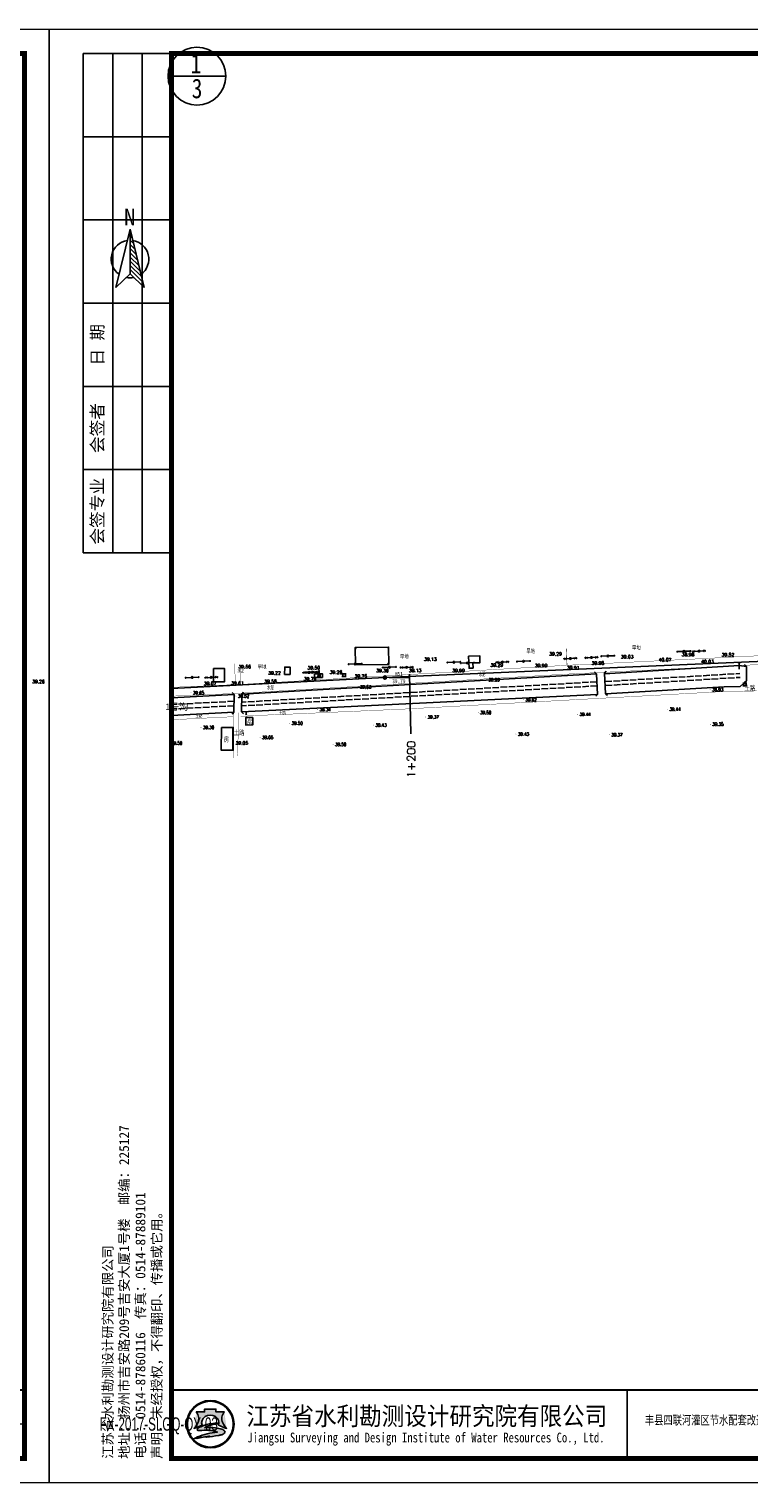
# Model space of a CAD drawing. Header units: millimetres. Extents: x -1851 to 142262423, y -629789 to 22327943.
# Tile 7 of 69: x 11204 to 11645, y 2719 to 3610. Entities that reach past the tile are written whole.
import ezdxf
from ezdxf.enums import TextEntityAlignment as Align

# ---------------------------------------------------------------- set-up
doc = ezdxf.new("R2010")
doc.units = ezdxf.units.MM
doc.linetypes.add('4332', pattern=[5, 4, -1])
doc.linetypes.add('X3', pattern=[5, 4, -1])
doc.layers.add('ASSIST', color=7, linetype='Continuous', plot=False)
for name, color, linetype in [('DIMTEX', 7, 'Continuous'), ('DLDW', 7, 'Continuous'), ('DLSS', 7, 'Continuous'), ('DMTZ', 7, 'Continuous'), ('duanmianxian', 7, 'Continuous'), ('GCD', 7, 'Continuous'), ('JMD', 7, 'Continuous'), ('KZD', 7, 'Continuous'), ('LINE', 7, 'Continuous'), ('smzj', 7, 'Continuous'), ('SXSS', 7, 'Continuous'), ('导线', 7, 'Continuous'), ('断面', 7, 'Continuous'), ('断面线', 7, 'Continuous')]:
    doc.layers.add(name, color=color, linetype=linetype)
doc.layers.add('文字', color=7, linetype='Continuous', lineweight=15)
doc.styles.add('-仿宋_GB2312', font='FangSong_GB2312.ttf')
doc.styles.add('HZ', font='rs.shx', dxfattribs={"bigfont": 'hztxt.shx'})
doc.styles.add('LYJFS', font='times.ttf', dxfattribs={"width": 0.7})
doc.styles.get("Standard").update_dxf_attribs({"font": 'txt', "bigfont": 'gbcbig.shx'})
doc.styles.add('STYLE2', font='txt', dxfattribs={"width": 0.8})
doc.styles.add('仿宋', font='FangSong_GB2312.ttf')
doc.styles.add('宋体', font='txt', dxfattribs={"height": 3.5})
doc.styles.add('正等线体', font='simhei.ttf')
doc.linetypes.add('10421A', pattern='A,2,[150,AAA.SHX,S=0.5,R=0,X=0,Y=0],1e-11', length=2)
doc.linetypes.add('833a', pattern='A,2,[150,AAA.SHX,S=0.8,R=0,X=0,Y=0],2,[150,AAA.SHX,S=2,R=0,X=0,Y=0],1e-11', length=4)

# ---------------------------------------------------------------- blocks, each defined once
blk = doc.blocks.new('*U24')
at = {"linetype": 'Continuous'}
for points in [[(3.75, 0), (3.77, -0.1), (3.77, 0.1)], [(3.77, 0.1), (3.82, -0.18), (3.82, 0.18)], [(3.82, -0.18), (3.77, 0.1), (3.77, -0.1)], [(3.82, 0.18), (3.9, -0.23), (3.9, 0.23)], [(3.9, -0.23), (3.82, 0.18), (3.82, -0.18)], [(3.9, 0.23), (4, -0.25), (4, 0.25)], [(4, -0.25), (3.9, 0.23), (3.9, -0.23)], [(4, 0.25), (4.1, -0.23), (4.1, 0.23)], [(4.1, -0.23), (4, 0.25), (4, -0.25)], [(4.1, 0.23), (4.18, -0.18), (4.18, 0.18)], [(4.18, -0.18), (4.1, 0.23), (4.1, -0.23)], [(4.18, 0.18), (4.23, -0.1), (4.23, 0.1)], [(4.23, -0.1), (4.18, 0.18), (4.18, -0.18)], [(4.25, 0), (4.23, 0.1), (4.23, -0.1)]]:
    blk.add_solid(points, dxfattribs=at)
blk = doc.blocks.new('gc146')
at = {"color": 8}
for p, q in [((-1.3, 0.8), (1.3, 0.8)), ((-0.8, -1.3), (-0.8, 1.3)), ((0.8, -1.3), (0.8, 1.3)), ((-1.3, -0.8), (1.3, -0.8))]:
    blk.add_line(p, q, dxfattribs=at)
blk = doc.blocks.new('*U20')
at = {"linetype": 'Continuous'}
for points in [[(0, 2.5), (0.1, 3.6), (-0.1, 3.6)], [(0, 2.5), (-0.1, 3.6), (-0.1, 1.4)], [(0, 2.5), (-0.1, 1.4), (0.1, 1.4)], [(0, 2.5), (0.1, 1.4), (0.1, 3.6)]]:
    blk.add_solid(points, dxfattribs=at)
blk = doc.blocks.new('*U21')
at = {"linetype": 'Continuous'}
for points in [[(-0.1, -0.1), (-0.6, 0.6), (-0.8, -0.8)], [(-0.1, -0.1), (0.6, 0.6), (-0.6, 0.6)], [(-0.1, -0.1), (0.8, -0.8), (0.6, 0.6)], [(-0.1, -0.1), (-0.8, -0.8), (0.8, -0.8)]]:
    blk.add_solid(points, dxfattribs=at)
blk = doc.blocks.new('gc017')
for p, q in [((-0.6, 0.6), (-0.8, -0.8)), ((-0.6, 0.6), (0.6, 0.6)), ((0.6, 0.6), (0.8, -0.8)), ((-0.8, -0.8), (0.8, -0.8))]:
    blk.add_line(p, q)
for points in [[(0.6, 0.6), (-0.6, 0.6), (-0.8, -0.8), (0.8, -0.8)], [(-0.1, 0.6), (0.1, 0.6), (0.1, 2.8), (-0.1, 2.8)]]:
    blk.add_lwpolyline(points, close=True)
at = {"const_width": 0.2}
blk.add_lwpolyline([(-0.6, 0.6), (-0.6, 0.6), (-0.6, 0.6)], dxfattribs=at)
blk.add_point((0, 0))
at = {"linetype": 'Continuous'}
for name, p in [('*U21', (0, 0)), ('*U20', (0, -0.8))]:
    blk.add_blockref(name, p, dxfattribs=at)
blk = doc.blocks.new('gc257')
at = {"linetype": 'Continuous'}
h = blk.add_hatch(color=256, dxfattribs=at)
edge = h.paths.add_edge_path()
edge.add_arc((0, 0), 0.15, 0, 360)
for radius in [1, 0.15]:
    blk.add_circle((0, 0), radius)
blk.add_point((0, 0))
blk = doc.blocks.new('GC200')
at = {"color": 8, "const_width": 0.2}
blk.add_lwpolyline([(-0.1, 0, 1), (0.1, 0, 1)], format="xyb", close=True, dxfattribs=at)
blk = doc.blocks.new('A$C67844AE1')
at = {"color": 7, "linetype": 'ByBlock', "lineweight": -3}
for p, q in [((-68.5, 12.6), (-102.5, -126.5)), ((-68.5, 12.6), (-68.5, -93.6)), ((-68.5, 12.6), (-34.6, -126.5)), ((-68.5, 6.4), (-66.6, 4.5)), ((-75.2, -13.8), (-75, -13.9)), ((-68.5, -3.6), (-63.4, -8.6)), ((-68.5, -13.6), (-60.2, -21.7)), ((-68.5, -23.6), (-57, -34.8)), ((-68.5, -33.6), (-53.8, -47.9)), ((-68.5, -43.6), (-50.6, -61)), ((-68.5, -53.6), (-47.4, -74.1)), ((-68.5, -63.6), (-44.2, -87.2)), ((-68.5, -93.6), (-102.5, -126.5)), ((-68.5, -73.6), (-41, -100.3)), ((-68.5, -83.6), (-37.8, -113.4)), ((-68.5, -93.6), (-34.6, -126.5))]:
    blk.add_line(p, q, dxfattribs=at)
for start, end in [(98.47, 234.1282), (305.8718, 81.53), (258.3565, 281.6435)]:
    blk.add_arc((-68.5, -58.6), 44.7, start, end, dxfattribs=at)
at = {"color": 7, "linetype": 'ByBlock', "lineweight": -3, "insert": (-82.6, 61.8), "char_height": 40, "width": 53.568, "attachment_point": 1}
blk.add_mtext('{\\fSimSun|b0|i0|c134|p2;N}', dxfattribs=at)
blk = doc.blocks.new('tk')
h = blk.add_hatch(color=152)
h.dxf.hatch_style = 1
h.paths.add_polyline_path([(6876.36, 854.23, 1), (6866.69, 854.23, 1)])
h.paths.add_polyline_path([(6876.2, 854.23, 1), (6866.85, 854.23, 1)], flags=16)
h = blk.add_hatch(color=152)
h.dxf.hatch_style = 1
edge = h.paths.add_edge_path()
edge.add_arc((6873.41, 851.8), 1.46, 43.3177, 70.37)
edge.add_arc((6872.03, 847.94), 5.57, 70.37, 84.5285)
edge.add_arc((6871.44, 841.81), 11.72, 84.5285, 95.1775)
edge.add_arc((6871.58, 852.1), 1.83, 111.7966, 130.9174, ccw=False)
edge.add_arc((6873.48, 847.36), 6.94, 98.8427, 111.7966, ccw=False)
edge.add_arc((6874.54, 840.51), 13.87, 95.2104, 98.8427, ccw=False)
edge.add_ellipse((6871.53, 854.52), major_axis=(-1.77, 0), ratio=0.877698, start_angle=172.6539, end_angle=176.913)
edge.add_arc((6873.12, 844.19), 10.25, 88.9999, 98.5227)
edge.add_arc((6872.72, 846.82), 7.59, 98.5227, 116.8491)
edge.add_arc((6869.85, 852.49), 1.23, 116.8491, 139.2901)
edge.add_arc((6869.07, 853.17), 0.195, 139.2901, 263.0506)
edge.add_arc((6869.25, 854.67), 1.71, 263.0506, 272.1363)
edge.add_arc((6870.42, 823.37), 29.62, 88.4627, 92.1363, ccw=False)
edge.add_arc((6871.07, 847.88), 5.1, 68.0711, 88.4627, ccw=False)
edge.add_arc((6875.18, 831.31), 21.41, 95.9129, 98.7952)
edge.add_arc((6873.82, 840.15), 12.47, 98.7952, 117.8497)
edge.add_arc((6932.32, 613.74), 245.99, 104.7704, 105.1579, ccw=False)
edge.add_line((6869.6, 851.6), (6868.8, 851.28))
edge.add_arc((6890.16, 754.11), 99.49, 100.9063, 102.3983, ccw=False)
edge.add_line((6871.33, 851.8), (6870.72, 851.61))
edge.add_arc((6868.41, 880.2), 28.69, 274.6178, 279.6944)
edge.add_arc((6872.47, 856.43), 4.57, 279.6944, 287.6119)
edge.add_arc((6873.36, 853.65), 1.65, 287.6119, 311.5141)
edge.add_arc((6874.27, 852.62), 0.275, 311.5141, 403.3177)
edge = h.paths.add_edge_path()
edge.add_arc((6875.95, 855.37), 2.07, 138.9742, 204.1181, ccw=False)
edge.add_line((6874.39, 856.72), (6872.69, 856.72))
edge.add_line((6872.69, 856.72), (6872.69, 857.31))
edge.add_line((6872.69, 857.31), (6870.36, 857.31))
edge.add_line((6870.36, 857.31), (6870.36, 856.72))
edge.add_line((6870.36, 856.72), (6868.66, 856.72))
edge.add_arc((6867.1, 855.37), 2.07, -24.1181, 41.0258, ccw=False)
edge.add_arc((6865.57, 856.05), 3.75, 314.3441, 335.8819, ccw=False)
edge.add_arc((6867.52, 856.41), 3.11, 282.3877, 290.1466)
edge.add_arc((6864.46, 864.76), 12, 290.1466, 296.6495)
edge.add_ellipse((6871.53, 854.52), major_axis=(-1.77, 0), ratio=0.877698, start_angle=176.913, end_angle=378.3747, ccw=False)
edge.add_ellipse((6871.53, 854.52), major_axis=(-1.77, 0), ratio=0.877698, start_angle=172.6539, end_angle=176.913, ccw=False)
edge.add_ellipse((6871.53, 854.52), major_axis=(-1.77, 0), ratio=0.877698, start_angle=161.6253, end_angle=172.6539, ccw=False)
edge.add_arc((6878.59, 864.76), 12, 243.3505, 249.8534)
edge.add_arc((6875.53, 856.41), 3.11, 249.8534, 257.6123)
edge.add_arc((6877.48, 856.05), 3.75, 204.1181, 225.6559, ccw=False)
at = {"lineweight": 0}
for p, q in [((6838.6, 842.23), (6838.6, 1139.23)), ((6838.6, 1139.23), (7258.6, 1139.23)), ((7258.6, 1139.23), (7258.6, 842.23)), ((7253.6, 854.23), (7046.6, 854.23)), ((7258.6, 842.23), (6838.6, 842.23))]:
    blk.add_line(p, q, dxfattribs=at)
for p, q in [((6863.6, 1134.23), (6845.6, 1134.23)), ((6845.6, 1134.23), (6845.6, 1032.23)), ((6851.6, 1134.23), (6851.6, 1032.23)), ((6857.6, 1134.23), (6857.6, 1032.23)), ((6863.6, 1117.23), (6845.6, 1117.23)), ((6863.6, 1100.23), (6845.6, 1100.23)), ((6863.6, 1083.23), (6845.6, 1083.23)), ((6863.6, 1066.23), (6845.6, 1066.23)), ((6863.6, 1049.23), (6845.6, 1049.23)), ((6863.6, 1032.23), (6845.6, 1032.23)), ((6956.6, 861.23), (6956.6, 847.23)), ((6991.6, 861.23), (6991.6, 847.23)), ((7046.6, 861.23), (7046.6, 847.23)), ((7072.6, 861.23), (7072.6, 847.23)), ((7091.6, 861.23), (7091.6, 847.23)), ((7110.6, 861.23), (7110.6, 847.23)), ((7129.6, 861.23), (7129.6, 847.23)), ((7148.6, 861.23), (7148.6, 847.23)), ((7167.6, 861.23), (7167.6, 847.23)), ((7186.6, 861.23), (7186.6, 847.23)), ((7204.6, 861.23), (7204.6, 847.23)), ((7221.6, 854.23), (7221.6, 847.23))]:
    blk.add_line(p, q)
at = {"lineweight": 0, "const_width": 1}
blk.add_lwpolyline([(6863.6, 1134.23), (7253.6, 1134.23), (7253.6, 847.23), (6863.6, 847.23)], close=True, dxfattribs=at)
at = {"lineweight": 0, "const_width": 0.4}
blk.add_lwpolyline([(7253.6, 861.23), (6863.6, 861.23)], dxfattribs=at)
at = {"color": 152}
for points in [[(6869.84, 854.03, -0.028382), (6868.59, 853.49, -0.033867), (6868.19, 853.37, 0.094254), (6868.99, 854.52, 0.292155), (6868.66, 856.72), (6870.36, 856.72), (6870.36, 857.31), (6872.69, 857.31), (6872.69, 856.72), (6874.39, 856.72, 0.292155), (6874.06, 854.52, 0.094254), (6874.86, 853.37, -0.033867), (6874.46, 853.49, -0.028382), (6873.21, 854.03)], [(6873.3, 854.44, 0.041575), (6871.6, 854.33, 0.080135), (6869.29, 853.59, 0.098231), (6868.92, 853.3, 0.59944), (6869.04, 852.97, 0.039664), (6869.31, 852.96, -0.01603), (6871.21, 852.97, -0.08921), (6872.98, 852.61, 0.012577), (6871.91, 852.47, 0.083333), (6867.99, 851.17, -0.001691), (6869.6, 851.6), (6868.8, 851.28, -0.00651), (6871.33, 851.8), (6870.72, 851.61, 0.022155), (6873.24, 851.93, 0.03456), (6873.86, 852.08, 0.104673), (6874.45, 852.41, 0.423464), (6874.47, 852.81, 0.118589), (6873.9, 853.18, 0.061857), (6872.56, 853.48, 0.046498), (6870.38, 853.49, -0.083624), (6870.9, 853.8, -0.056582), (6872.41, 854.22, -0.015851), (6873.28, 854.32)]]:
    blk.add_lwpolyline(points, format="xyb", dxfattribs=at)
for radius in [4.84, 4.68]:
    blk.add_circle((6871.53, 854.23), radius, dxfattribs=at)
blk.add_arc((6873.48, 847.36), 6.94, 98.8427, 111.7966, dxfattribs=at)
for start_param, end_param in [(2.820893, 6.603885), (3.013378, 3.087714)]:
    blk.add_ellipse((6871.53, 854.52), major_axis=(-1.77, 0), ratio=0.877698, start_param=start_param, end_param=end_param, dxfattribs=at)
at = {"style": '宋体'}
for s, height, width, p in [('江苏省水利勘测设计研究院有限公司', 3.75, 0.9, (6915.73, 855.98)), ('丰县四联河灌区节水配套改造项目', 1.8, 0.75, (6974.43, 855.1)), ('Jiangsu Surveying and Design Institute of Water Resources Co., Ltd.', 2, 0.8, (6915.55, 851.24))]:
    blk.add_text(s, height=height, dxfattribs=dict(at, width=width)).set_placement(p, align=Align.MIDDLE)
at = {"style": 'LYJFS'}
for s, p in [('（阶段）', (7055.43, 857.73)), ('（专业）', (7055.43, 850.73))]:
    blk.add_text(s, height=2.5, dxfattribs=at).set_placement(p, align=Align.MIDDLE_CENTER)
at = {"style": '仿宋'}
blk.add_text('2018.01', height=2.5, dxfattribs=at).set_placement((7195.6, 850.73), align=Align.MIDDLE)
at = {"rotation": 90}
for s, insert, char_height, attachment_point, style in [('日 期', (6848.6, 1074.73), 2.5, 5, '宋体'), ('会签者', (6848.6, 1057.73), 2.5, 5, '宋体'), ('会签专业', (6848.6, 1040.73), 2.5, 5, '宋体'), ('江苏省水利勘测设计研究院有限公司\\P地址：扬州市吉安路209号吉安大厦1号楼  邮编：225127\\P电话：0514-87860116  传真：0514-87889101\\P声明：未经授权，不得翻印、传播或它用。', (6861.89, 847.15), 2, 7, '仿宋')]:
    blk.add_mtext(s, dxfattribs=dict(at, insert=insert, char_height=char_height, attachment_point=attachment_point, style=style))
at = {"char_height": 2.5, "attachment_point": 5, "style": '宋体'}
for s, insert in [('设计', (7066, 857.73)), ('批 准', (7082.1, 857.73)), ('核 定', (7101.04, 857.7)), ('审 查', (7120.03, 857.7)), ('校 核', (7139.06, 857.77)), ('设 计', (7158.07, 857.82)), ('制 图', (7177.01, 857.71)), ('日 期', (7195.6, 857.73)), ('甲级设计证书编号A132012666', (7229.1, 857.73)), ('部分', (7066, 850.73)), ('图 号', (7213.1, 850.73))]:
    blk.add_mtext(s, dxfattribs=dict(at, insert=insert))

msp = doc.modelspace()

# ---------------------------------------------------------------- linework, layer by layer
at = {"color": 7, "linetype": 'Continuous'}
for p, q in [((11613.62, 3228.48, 40.55), (11610.12, 3228.33, 40.55)), ((11614.62, 3228.53, 40.55), (11618.11, 3228.68, 40.55)), ((11434.62, 3218.52, 39.92), (11431.12, 3218.37, 39.92)), ((11435.62, 3218.57, 39.92), (11439.11, 3218.72, 39.92)), ((11493.18, 3221.75, 42.34), (11489.68, 3221.6, 42.34)), ((11494.18, 3221.8, 42.34), (11497.67, 3221.95, 42.34)), ((11534.8, 3223.94, 42.56), (11531.3, 3223.79, 42.56)), ((11535.8, 3223.99, 42.56), (11539.3, 3224.14, 42.56)), ((11547.77, 3224.57, 40.89), (11544.28, 3224.41, 40.89)), ((11548.77, 3224.61, 40.89), (11552.27, 3224.77, 40.89)), ((11638.78, 3220.92), (11638.78, 3221.49)), ((11638.78, 3220.92), (11638.78, 3217.42)), ((11314.93, 3212.37, 42.41), (11311.44, 3212.22, 42.41)), ((11315.93, 3212.42, 42.41), (11319.43, 3212.57, 42.41)), ((11374.93, 3215.42, 40.26), (11371.43, 3215.27, 40.26)), ((11376.71, 3215.56, 40.38), (11373.21, 3215.41, 40.38)), ((11375.93, 3215.47, 40.26), (11379.42, 3215.62, 40.26)), ((11377.71, 3215.6, 40.38), (11381.2, 3215.76, 40.38))]:
    msp.add_line(p, q, dxfattribs=at)
at = {"color": 7}
for p, q in [((11336.78, 3189.36, 38.34), (11336.48, 3189.87, 38.34)), ((11336.78, 3191.36, 38.34), (11336.78, 3189.36, 38.34)), ((11336.78, 3189.36, 38.34), (11337.08, 3189.87, 38.34))]:
    msp.add_line(p, q, dxfattribs=at)
at = {"color": 7, "linetype": 'Continuous', "flags": 128}
for points in [[(11554.58, 3225.38), (11557.82, 3225.52)], [(11562.07, 3225.71), (11558.82, 3225.57)], [(11601.14, 3228.21), (11604.39, 3228.36)], [(11608.64, 3228.55), (11605.39, 3228.4)], [(11399.82, 3220.49), (11403.07, 3220.63)], [(11407.32, 3220.82), (11404.07, 3220.68)], [(11420.83, 3218.47), (11424.08, 3218.62)], [(11428.33, 3218.81), (11425.08, 3218.66)], [(11460.25, 3221.53), (11463.5, 3221.67)], [(11467.75, 3221.86), (11464.5, 3221.72)], [(11468.54, 3221.11), (11471.78, 3221.25)], [(11476.03, 3221.44), (11472.78, 3221.3)], [(11502.91, 3222.13), (11506.16, 3222.27)], [(11510.41, 3222.46), (11507.16, 3222.32)], [(11638.42, 3220.88), (11638.78, 3221.49), (11639.13, 3220.88)], [(11300, 3212.19), (11303.25, 3212.34)], [(11307.49, 3212.53), (11304.25, 3212.38)]]:
    msp.add_lwpolyline(points, dxfattribs=at)
for points, elevation in [([(11610.79, 3228.76), (11610.12, 3228.33), (11610.83, 3227.96)], 40.55), ([(11611.79, 3228.8), (11611.12, 3228.37), (11611.83, 3228.01)], 40.55), ([(11616.44, 3228.21), (11617.11, 3228.64), (11616.4, 3229.01)], 40.55), ([(11617.44, 3228.25), (11618.11, 3228.68), (11617.4, 3229.05)], 40.55), ([(11431.8, 3218.8), (11431.12, 3218.37), (11431.83, 3218)], 39.92), ([(11432.8, 3218.84), (11432.12, 3218.41), (11432.83, 3218.04)], 39.92), ([(11437.44, 3218.25), (11438.11, 3218.68), (11437.4, 3219.05)], 39.92), ([(11438.44, 3218.29), (11439.11, 3218.72), (11438.4, 3219.09)], 39.92), ([(11490.35, 3222.03), (11489.68, 3221.6), (11490.39, 3221.23)], 42.34), ([(11491.35, 3222.07), (11490.68, 3221.64), (11491.39, 3221.28)], 42.34), ([(11496, 3221.48), (11496.67, 3221.91), (11495.96, 3222.28)], 42.34), ([(11497, 3221.52), (11497.67, 3221.95), (11496.96, 3222.32)], 42.34), ([(11531.98, 3224.22), (11531.3, 3223.79), (11532.01, 3223.42)], 42.56), ([(11532.98, 3224.26), (11532.3, 3223.83), (11533.01, 3223.47)], 42.56), ([(11537.62, 3223.67), (11538.3, 3224.1), (11537.59, 3224.47)], 42.56), ([(11538.62, 3223.71), (11539.3, 3224.14), (11538.59, 3224.51)], 42.56), ([(11544.95, 3224.84), (11544.28, 3224.41), (11544.99, 3224.05)], 40.89), ([(11545.95, 3224.89), (11545.28, 3224.46), (11545.99, 3224.09)], 40.89), ([(11550.6, 3224.29), (11551.27, 3224.72), (11550.56, 3225.09)], 40.89), ([(11551.59, 3224.34), (11552.27, 3224.77), (11551.56, 3225.14)], 40.89), ([(11312.11, 3212.65), (11311.44, 3212.22), (11312.15, 3211.85)], 42.41), ([(11313.11, 3212.69), (11312.44, 3212.26), (11313.15, 3211.89)], 42.41), ([(11317.76, 3212.1), (11318.43, 3212.53), (11317.72, 3212.9)], 42.41), ([(11318.76, 3212.14), (11319.43, 3212.57), (11318.72, 3212.94)], 42.41), ([(11372.11, 3215.7), (11371.43, 3215.27), (11372.14, 3214.9)], 40.26), ([(11373.11, 3215.74), (11372.43, 3215.31), (11373.14, 3214.94)], 40.26), ([(11373.89, 3215.84), (11373.21, 3215.41), (11373.92, 3215.04)], 40.38), ([(11374.88, 3215.88), (11374.21, 3215.45), (11374.92, 3215.08)], 40.38), ([(11377.75, 3215.15), (11378.43, 3215.58), (11377.72, 3215.95)], 40.26), ([(11378.75, 3215.19), (11379.42, 3215.62), (11378.71, 3215.99)], 40.26), ([(11379.53, 3215.28), (11380.2, 3215.71), (11379.49, 3216.08)], 40.38), ([(11380.53, 3215.33), (11381.2, 3215.76), (11380.49, 3216.13)], 40.38)]:
    msp.add_lwpolyline(points, dxfattribs=dict(at, elevation=elevation))
at = {"color": 7, "linetype": 'Continuous'}
for centre, radius in [((11554.33, 3225.36, 41), 0.25), ((11558.32, 3225.54, 41), 0.5), ((11562.32, 3225.72, 41), 0.25), ((11600.89, 3228.2, 40.34), 0.25), ((11604.89, 3228.38, 40.34), 0.5), ((11608.89, 3228.56, 40.34), 0.25), ((11614.12, 3228.51, 40.55), 0.5), ((11399.57, 3220.48, 39.99), 0.25), ((11403.57, 3220.66, 39.99), 0.5), ((11407.57, 3220.83, 39.99), 0.25), ((11420.58, 3218.46, 41.88), 0.25), ((11424.58, 3218.64, 41.88), 0.5), ((11428.58, 3218.82, 41.88), 0.25), ((11435.12, 3218.54, 39.92), 0.5), ((11460, 3221.52, 41.2), 0.25), ((11464, 3221.7, 41.2), 0.5), ((11468, 3221.87, 41.2), 0.25), ((11468.29, 3221.1, 41.59), 0.25), ((11472.28, 3221.28, 41.59), 0.5), ((11476.28, 3221.46, 41.59), 0.25), ((11493.68, 3221.78, 42.34), 0.5), ((11502.66, 3222.12, 42.75), 0.25), ((11506.66, 3222.29, 42.75), 0.5), ((11510.66, 3222.47, 42.75), 0.25), ((11535.3, 3223.97, 42.56), 0.5), ((11548.27, 3224.59, 40.89), 0.5), ((11299.75, 3212.18, 42.1), 0.25), ((11303.75, 3212.36, 42.1), 0.5), ((11307.74, 3212.54, 42.1), 0.25), ((11315.43, 3212.39, 42.41), 0.5), ((11375.43, 3215.44, 40.26), 0.5), ((11377.21, 3215.58, 40.38), 0.5)]:
    msp.add_circle(centre, radius, dxfattribs=at)
at = {"layer": 'ASSIST', "color": 7, "linetype": 'Continuous'}
for p, q in [((11643.23, 3210.34), (11643.15, 3219.17)), ((11552.01, 3202), (11551.27, 3214.69)), ((11556.2, 3214.98), (11556.93, 3202.29)), ((11329.29, 3191.1), (11329.37, 3201.94)), ((11334.14, 3202.22), (11334.06, 3191.27))]:
    msp.add_line(p, q, dxfattribs=at)
at = {"layer": 'DLDW', "color": 7, "linetype": 'Continuous', "elevation": 40.47, "flags": 128}
msp.add_lwpolyline([(11383.66, 3212.38), (11378.7, 3212.38), (11378.7, 3214.54), (11383.66, 3214.55)], close=True, dxfattribs=at)
at = {"layer": 'DLSS', "color": 7, "linetype": 'Continuous'}
for p, q in [((11643.15, 3219.17), (11642.01, 3220.29)), ((11643.23, 3210.34), (11643.15, 3219.17)), ((11551.27, 3214.69), (11550.08, 3215.76)), ((11552.01, 3202), (11551.27, 3214.69)), ((11556.2, 3214.98), (11557.26, 3216.17)), ((11556.2, 3214.98), (11556.93, 3202.29)), ((11643.23, 3210.34), (11642.1, 3209.2)), ((11329.37, 3201.94), (11328.24, 3203.08)), ((11329.29, 3191.1), (11329.37, 3201.94)), ((11334.14, 3202.22), (11334.06, 3191.27)), ((11334.14, 3202.22), (11335.28, 3203.34)), ((11552.01, 3202), (11550.94, 3200.81)), ((11556.93, 3202.29), (11558.13, 3201.22)), ((11329.29, 3191.1), (11328.15, 3189.97)), ((11334.06, 3191.27), (11335.18, 3190.13))]:
    msp.add_line(p, q, dxfattribs=at)
at = {"layer": 'DLSS', "color": 7, "linetype": 'X3', "flags": 128}
for points, const_width, elevation in [([(11291.06, 3206.31), (11333.41, 3208.11), (11533.32, 3219.83), (11615.11, 3223.85), (11633.38, 3224.79), (11710.24, 3228.73), (11782.25, 3232.8), (11795.34, 3233.51), (11867.71, 3237.25), (12061.57, 3248.65), (12171.94, 3254.6), (12218.26, 3257), (12305.09, 3261.35), (12372.26, 3264.46), (12453.68, 3268.4), (12461.06, 3268.83)], 0.2, 0.61), ([(11533.32, 3219.83), (11532.87, 3229.96)], 0.3, 0.61), ([(11329.89, 3208), (11330.05, 3208.87), (11330, 3213.67), (11329.8, 3220.77)], 0.2, 40.44)]:
    msp.add_lwpolyline(points, dxfattribs=dict(at, const_width=const_width, elevation=elevation))
at = {"layer": 'DLSS', "color": 7, "linetype": 'Continuous', "const_width": 0.2, "elevation": 0.61, "flags": 128}
for points in [[(11291.06, 3200.9), (11333.68, 3202.71), (11533.61, 3214.44), (11615.38, 3218.45), (11633.66, 3219.4), (11710.53, 3223.34), (11782.55, 3227.41), (11795.63, 3228.12), (11868, 3231.85), (12061.87, 3243.26), (12172.22, 3249.2), (12218.53, 3251.61), (12305.35, 3255.96), (12372.52, 3259.07), (12453.96, 3263.01), (12461.06, 3263.42)], [(11333.41, 3208.11), (11333.42, 3213.55), (11333.38, 3219.99)]]:
    msp.add_lwpolyline(points, dxfattribs=at)
at = {"layer": 'DLSS', "color": 7, "linetype": 'X3', "const_width": 0.2, "flags": 128}
for points in [[(11333.55, 3188.55), (11357.36, 3189.72), (11359.69, 3189.72), (11433.12, 3192.97), (11630.19, 3203.79)], [(11649.54, 3204.13), (11638.88, 3203.79), (11630.19, 3203.79)], [(11329.29, 3191.1), (11329.21, 3162.99)], [(11291.06, 3186.45), (11328.74, 3188.31)]]:
    msp.add_lwpolyline(points, dxfattribs=at)
at = {"layer": 'DLSS', "color": 7, "linetype": 'Continuous', "const_width": 0.2, "flags": 128}
msp.add_lwpolyline([(11332.23, 3191.09), (11331.57, 3164.3)], dxfattribs=at)
at = {"layer": 'DMTZ', "color": 7, "linetype": '4332'}
for points in [[(11551.56, 3209.7), (11334.11, 3197.22)], [(11551.71, 3207.21), (11334.09, 3194.96)], [(11329.34, 3197.77), (11291.06, 3195.76)], [(11329.32, 3195.01), (11291.06, 3193)]]:
    msp.add_lwpolyline(points, dxfattribs=at)
at = {"layer": 'DMTZ', "color": 7, "linetype": '4332', "elevation": 39.95}
for points in [[(11556.8, 3209.84), (11639.25, 3214.81)], [(11557, 3207.43), (11639.45, 3212.4)]]:
    msp.add_lwpolyline(points, dxfattribs=at)
at = {"layer": 'JMD', "color": 7, "linetype": 'Continuous'}
for p, q in [((11403.64, 3230.75, 0.74), (11404.35, 3230.05, 0.74)), ((11424, 3230.97, 0.74), (11423.3, 3230.26, 0.74)), ((11403.75, 3220.11, 0.74), (11404.45, 3220.82, 0.74)), ((11424.11, 3220.33, 0.74), (11423.4, 3221.03, 0.74))]:
    msp.add_line(p, q, dxfattribs=at)
at = {"layer": 'JMD', "color": 7, "linetype": 'Continuous', "flags": 128}
for points, elevation in [([(11424.11, 3220.33), (11403.75, 3220.11), (11403.64, 3230.75), (11424, 3230.97)], 39.71), ([(11473.03, 3225.38), (11473.32, 3218.03), (11475.83, 3218.15), (11475.68, 3221.25), (11480.01, 3221.41), (11479.84, 3225.64)], 41.84), ([(11316.85, 3217.81), (11316.86, 3209.76), (11323.63, 3209.76), (11323.62, 3217.81)], 40.82), ([(11363.73, 3214.19), (11360.37, 3214.26), (11360.47, 3218.74), (11363.83, 3218.67)], 41.81)]:
    msp.add_lwpolyline(points, close=True, dxfattribs=dict(at, elevation=elevation))
for points in [[(11321.63, 3181.78), (11328.72, 3181.73), (11328.68, 3167.73), (11321.58, 3167.79)], [(11340.91, 3187.9), (11336.59, 3187.73), (11336.6, 3183.19), (11340.92, 3183.37)]]:
    msp.add_lwpolyline(points, close=True, dxfattribs=at)
at = {"layer": 'KZD', "color": 7, "linetype": 'Continuous'}
msp.add_line((11424.34, 3212.29, 40.53), (11436.34, 3212.29, 40.53), dxfattribs=at)
at = {"layer": 'SXSS', "color": 7, "linetype": '833a', "elevation": 39.95, "flags": 128}
msp.add_lwpolyline([(11556.22, 3214.65), (11638.67, 3219.62)], dxfattribs=at)
at = {"layer": 'SXSS', "color": 7, "linetype": '10421A', "flags": 128}
msp.add_lwpolyline([(11638.67, 3219.62), (11643.15, 3219.17)], dxfattribs=at)
at = {"layer": 'SXSS', "color": 7, "linetype": '833a', "flags": 128}
for points in [[(11334.14, 3202.22), (11551.27, 3214.69)], [(11643.23, 3210.34), (11639.33, 3206.89), (11629.65, 3206.57)], [(11291.06, 3199.93), (11329.37, 3201.94)], [(11552.01, 3202), (11334.06, 3191.27)], [(11629.65, 3206.57), (11556.93, 3202.29)], [(11329.29, 3191.1), (11291.06, 3189.08)]]:
    msp.add_lwpolyline(points, dxfattribs=at)
at = {"layer": 'SXSS', "color": 7, "linetype": 'Continuous'}
msp.add_circle((11642.24, 3208.05), 0.753, dxfattribs=at)
at = {"layer": '导线', "color": 7, "linetype": 'Continuous', "flags": 128}
msp.add_lwpolyline([(11291.06, 3205.53), (11421.84, 3212.29), (11673.55, 3223.14), (11854.36, 3235.43), (12062.96, 3244.79), (12282.16, 3256.38), (12461.06, 3265.87)], dxfattribs=at)
at = {"layer": '断面'}
msp.add_line((11288.99, 3580.89), (11324.41, 3580.89), dxfattribs=at)
msp.add_circle((11306.7, 3580.89), 17.71, dxfattribs=at)
at = {"layer": '断面线', "color": 7, "linetype": 'Continuous'}
msp.add_line((11436.94, 3214.36), (11437.58, 3177.76), dxfattribs=at)

# ---------------------------------------------------------------- block references
at = {"color": 7, "linetype": 'Continuous'}
for p, rotation in [((11558.32, 3225.54, 41), 182.5665523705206), ((11558.32, 3225.54, 41), 2.566552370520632), ((11604.89, 3228.38, 40.34), 182.5665523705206), ((11604.89, 3228.38, 40.34), 2.566552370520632), ((11403.57, 3220.66, 39.99), 182.5665523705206), ((11403.57, 3220.66, 39.99), 2.566552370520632), ((11424.58, 3218.64, 41.88), 182.5665523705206), ((11424.58, 3218.64, 41.88), 2.566552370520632), ((11464, 3221.7, 41.2), 182.5665523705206), ((11464, 3221.7, 41.2), 2.566552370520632), ((11472.28, 3221.28, 41.59), 182.5665523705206), ((11472.28, 3221.28, 41.59), 2.566552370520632), ((11506.66, 3222.29, 42.75), 182.5665523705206), ((11506.66, 3222.29, 42.75), 2.566552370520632), ((11303.75, 3212.36, 42.1), 182.5665523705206), ((11303.75, 3212.36, 42.1), 2.566552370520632)]:
    msp.add_blockref('*U24', p, dxfattribs=dict(at, rotation=rotation))
at = {"layer": 'DLDW', "color": 7, "linetype": 'Continuous'}
msp.add_blockref('gc017', (11381.44, 3213.66, 0.74), dxfattribs=at)
at = {"layer": 'GCD', "color": 7, "linetype": 'Continuous'}
ref = msp.add_blockref('GC200', (11484.06, 3210.98), dxfattribs=at)
ref.add_attrib('height', '39.99', dxfattribs={"linetype": 'Continuous', "height": 2, "style": 'HZ', "width": 0.8}).set_placement((11485.26, 3210.98), align=Align.MIDDLE_LEFT)
ref = msp.add_blockref('GC200', (11303.01, 3202.94), dxfattribs=at)
ref.add_attrib('height', '39.65', dxfattribs={"linetype": 'Continuous', "height": 2, "style": 'HZ', "width": 0.8}).set_placement((11304.21, 3202.94), align=Align.MIDDLE_LEFT)
ref = msp.add_blockref('GC200', (11330.57, 3200.94, 39.52), dxfattribs=at)
ref.add_attrib('height', '39.52', dxfattribs={"linetype": 'Continuous', "height": 2, "style": 'HZ', "width": 0.8}).set_placement((11331.77, 3200.94, 39.52), align=Align.MIDDLE_LEFT)
ref = msp.add_blockref('GC200', (11405.34, 3206.53), dxfattribs=at)
ref.add_attrib('height', '39.63', dxfattribs={"linetype": 'Continuous', "height": 2, "style": 'HZ', "width": 0.8}).set_placement((11406.54, 3206.53), align=Align.MIDDLE_LEFT)
ref = msp.add_blockref('GC200', (11506.62, 3198.69), dxfattribs=at)
ref.add_attrib('height', '39.62', dxfattribs={"linetype": 'Continuous', "height": 2, "style": 'HZ', "width": 0.8}).set_placement((11507.82, 3198.69), align=Align.MIDDLE_LEFT)
ref = msp.add_blockref('GC200', (11620.97, 3204.82), dxfattribs=at)
ref.add_attrib('height', '38.93', dxfattribs={"linetype": 'Continuous', "height": 2, "style": 'HZ', "width": 0.8}).set_placement((11622.17, 3204.82), align=Align.MIDDLE_LEFT)
ref = msp.add_blockref('GC200', (11380.56, 3192.63), dxfattribs=at)
ref.add_attrib('height', '38.34', dxfattribs={"linetype": 'Continuous', "height": 2, "style": 'HZ', "width": 0.8}).set_placement((11381.76, 3192.63), align=Align.MIDDLE_LEFT)
ref = msp.add_blockref('GC200', (11478.92, 3190.82, 39.5), dxfattribs=at)
ref.add_attrib('height', '39.50', dxfattribs={"linetype": 'Continuous', "height": 2, "style": 'HZ', "width": 0.8}).set_placement((11480.12, 3190.82, 39.5), align=Align.MIDDLE_LEFT)
ref = msp.add_blockref('GC200', (11539.8, 3189.77, 39.44), dxfattribs=at)
ref.add_attrib('height', '39.44', dxfattribs={"linetype": 'Continuous', "height": 2, "style": 'HZ', "width": 0.8}).set_placement((11541, 3189.77, 39.44), align=Align.MIDDLE_LEFT)
ref = msp.add_blockref('GC200', (11594.85, 3192.89, 39.44), dxfattribs=at)
ref.add_attrib('height', '39.44', dxfattribs={"linetype": 'Continuous', "height": 2, "style": 'HZ', "width": 0.8}).set_placement((11596.05, 3192.89, 39.44), align=Align.MIDDLE_LEFT)
ref = msp.add_blockref('GC200', (11309.15, 3181.77), dxfattribs=at)
ref.add_attrib('height', '39.30', dxfattribs={"linetype": 'Continuous', "height": 2, "style": 'HZ', "width": 0.8}).set_placement((11310.35, 3181.77), align=Align.MIDDLE_LEFT)
ref = msp.add_blockref('GC200', (11363.42, 3184.34, 39.5), dxfattribs=at)
ref.add_attrib('height', '39.50', dxfattribs={"linetype": 'Continuous', "height": 2, "style": 'HZ', "width": 0.8}).set_placement((11364.62, 3184.34, 39.5), align=Align.MIDDLE_LEFT)
ref = msp.add_blockref('GC200', (11414.76, 3183.2, 39.43), dxfattribs=at)
ref.add_attrib('height', '39.43', dxfattribs={"linetype": 'Continuous', "height": 2, "style": 'HZ', "width": 0.8}).set_placement((11415.96, 3183.2, 39.43), align=Align.MIDDLE_LEFT)
ref = msp.add_blockref('GC200', (11446.76, 3188.12), dxfattribs=at)
ref.add_attrib('height', '39.37', dxfattribs={"linetype": 'Continuous', "height": 2, "style": 'HZ', "width": 0.8}).set_placement((11447.96, 3188.12), align=Align.MIDDLE_LEFT)
ref = msp.add_blockref('GC200', (11621.11, 3183.67, 39.35), dxfattribs=at)
ref.add_attrib('height', '39.35', dxfattribs={"linetype": 'Continuous', "height": 2, "style": 'HZ', "width": 0.8}).set_placement((11622.31, 3183.67, 39.35), align=Align.MIDDLE_LEFT)
ref = msp.add_blockref('GC200', (11289.67, 3172.11, 0.07), dxfattribs=at)
ref.add_attrib('height', '39.50', dxfattribs={"linetype": 'Continuous', "height": 2, "style": 'HZ', "width": 0.8}).set_placement((11290.87, 3172.11, 0.07), align=Align.MIDDLE_LEFT)
ref = msp.add_blockref('GC200', (11345.36, 3175.62, 39.05), dxfattribs=at)
ref.add_attrib('height', '39.05', dxfattribs={"linetype": 'Continuous', "height": 2, "style": 'HZ', "width": 0.8}).set_placement((11346.56, 3175.62, 39.05), align=Align.MIDDLE_LEFT)
ref = msp.add_blockref('GC200', (11390.07, 3171.36, 39.5), dxfattribs=at)
ref.add_attrib('height', '39.50', dxfattribs={"linetype": 'Continuous', "height": 2, "style": 'HZ', "width": 0.8}).set_placement((11391.27, 3171.36, 39.5), align=Align.MIDDLE_LEFT)
ref = msp.add_blockref('GC200', (11502.02, 3177.66, 39.43), dxfattribs=at)
ref.add_attrib('height', '39.43', dxfattribs={"linetype": 'Continuous', "height": 2, "style": 'HZ', "width": 0.8}).set_placement((11503.22, 3177.66, 39.43), align=Align.MIDDLE_LEFT)
ref = msp.add_blockref('GC200', (11559.26, 3177.24, 39.37), dxfattribs=at)
ref.add_attrib('height', '39.37', dxfattribs={"linetype": 'Continuous', "height": 2, "style": 'HZ', "width": 0.8}).set_placement((11560.46, 3177.24, 39.37), align=Align.MIDDLE_LEFT)
at = {"layer": 'KZD', "color": 7, "linetype": 'Continuous'}
msp.add_blockref('gc257', (11421.84, 3212.29, 40.53), dxfattribs=at)
at = {"layer": 'LINE', "color": 2, "xscale": 0.257250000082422, "yscale": 0.257250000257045, "zscale": 0.2572499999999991}
msp.add_blockref('A$C67844AE1', (11283.3, 3483.82, 44.48), dxfattribs=at)
at = {"layer": 'SXSS', "color": 7, "linetype": 'Continuous'}
for p in [(11396.78, 3213.75, 40.49), (11642.24, 3208.05)]:
    msp.add_blockref('gc146', p, dxfattribs=at)
at = {"layer": '断面', "xscale": 3, "yscale": 3, "zscale": 3}
for p in [(-10559.73, 192.04), (-9299.73, 192.04)]:
    msp.add_blockref('tk', p, dxfattribs=at)

# ---------------------------------------------------------------- texts
at = {"color": 7, "linetype": 'Continuous', "insert": (11287.47, 3196.42), "char_height": 4, "width": 17.479, "attachment_point": 1}
msp.add_mtext('{\\fSimHei|b0|i0|c134|p2;1号沟}', dxfattribs=at)
at = {"layer": 'DIMTEX', "linetype": 'Continuous', "style": 'STYLE2', "width": 0.8}
for s, p in [('1', (11302.88, 3582.67)), ('3', (11303.48, 3567.35))]:
    msp.add_text(s, height=12, dxfattribs=at).set_placement(p)
at = {"layer": 'DLSS', "color": 7, "linetype": 'Continuous', "width": 0.8}
for p in [(11333.45, 3216.67, 0.74), (11351.66, 3206.34, 0.74), (11481.3, 3214.44, 0.74)]:
    msp.add_text('水泥', height=2.5, dxfattribs=at).set_placement(p, align=Align.MIDDLE)
at = {"layer": 'duanmianxian', "color": 7}
msp.add_text('1+200', height=5, rotation=90, dxfattribs=at).set_placement((11437.87, 3162.15), align=Align.MIDDLE)
at = {"layer": 'GCD', "color": 7, "linetype": 'Continuous'}
for s, p in [('39.29', (11526.3, 3226.78, 40.02)), ('39.03', (11570.14, 3225.05, 39.76)), ('38.98', (11607.42, 3226.36, 39.71)), ('39.52', (11631.85, 3226.3, 40.26)), ('39.56', (11335.86, 3219, 40.3)), ('39.50', (11378.17, 3218.34, 40.24)), ('39.26', (11391.8, 3215.58, 39.99)), ('39.30', (11420.27, 3216.6, 40.04)), ('39.13', (11440.29, 3216.67, 39.86)), ('39.13', (11449.62, 3223.56, 39.86)), ('39.99', (11466.83, 3216.56, 40.72)), ('39.29', (11490.27, 3219.93, 40.02)), ('39.99', (11517.45, 3219.62, 40.72)), ('39.91', (11537.07, 3218.34, 40.65)), ('39.98', (11552.2, 3221.18, 40.71)), ('40.07', (11593.37, 3223.21, 40.8)), ('40.03', (11619.37, 3222.07, 40.77)), ('39.26', (11209.61, 3209.83, 39.99)), ('39.07', (11314.73, 3208.68, 39.81)), ('39.61', (11331.42, 3208.86, 40.34)), ('39.58', (11351.73, 3209.94, 40.32)), ('39.22', (11354.13, 3215.1, 39.95)), ('39.76', (11375.95, 3211.5, 40.49)), ('39.76', (11407.07, 3213.18, 40.49)), ('39.05', (11334.19, 3172.22, 39.05))]:
    msp.add_text(s, height=2, dxfattribs=at).set_placement(p, align=Align.MIDDLE)
at = {"layer": 'JMD', "color": 7, "linetype": 'Continuous', "style": 'HZ', "width": 0.8}
for s, height, p in [('土路', 3, (11645.28, 3206.02)), ('土路', 2, (11307.91, 3188.92)), ('土路', 2, (11359.01, 3190.72)), ('土路', 3, (11332.5, 3178.67)), ('房', 3, (11339.02, 3185.17)), ('房', 3, (11324.74, 3174.51))]:
    msp.add_text(s, height=height, dxfattribs=at).set_placement(p, align=Align.MIDDLE)
at = {"layer": 'KZD', "color": 7, "linetype": 'Continuous', "style": '正等线体', "width": 0.8}
for s, p in [('39.79', (11430.34, 3210.09, 40.53)), ('H51', (11430.34, 3214.49, 40.53))]:
    msp.add_text(s, height=2.5, dxfattribs=at).set_placement(p, align=Align.MIDDLE)
at = {"layer": 'smzj', "color": 7, "linetype": 'Continuous', "style": 'HZ', "width": 0.8}
for p in [(11433.66, 3225.37, 0.74), (11511.12, 3228.66, 0.74), (11575.79, 3230.8, 0.74), (11346.55, 3219, 0.74)]:
    msp.add_text('旱地', height=2.5, dxfattribs=at).set_placement(p, align=Align.MIDDLE)
at = {"layer": '文字', "color": 7, "insert": (11247.16, 2758.92), "char_height": 8.1779, "width": 32.7495, "attachment_point": 1, "line_spacing_factor": 0.5, "style": '-仿宋_GB2312'}
msp.add_mtext('{\\Fhztxt_e,hztxt|c134;\\W0.65;FX-2017-SLGQ-QY-03}', dxfattribs=at)

doc.saveas('drawing.dxf')
